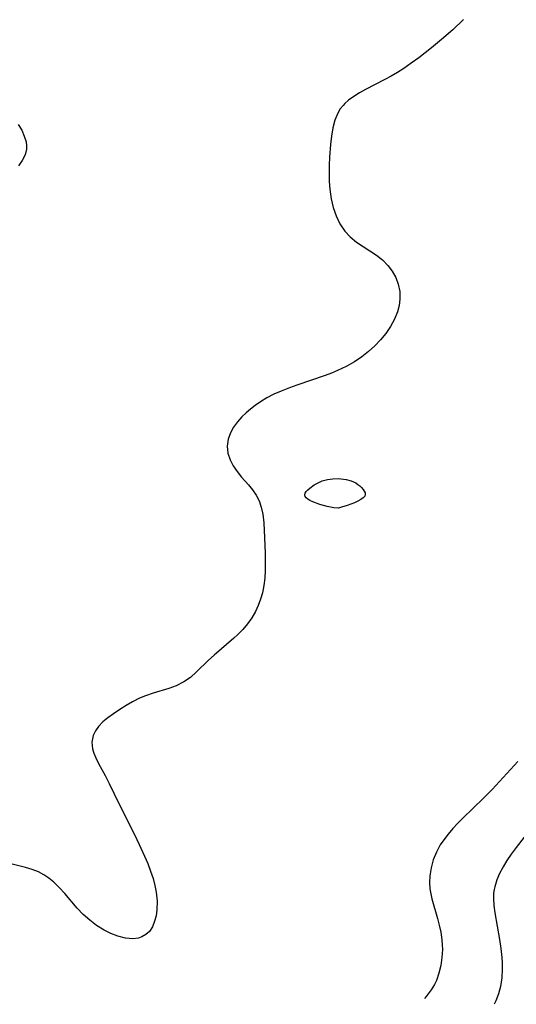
# Model space of a CAD drawing. Header units: inches. Extents: x 1073367 to 1082519, y 1569854 to 1574957.
# Tile 144 of 256: x 1076024 to 1076125, y 1572390 to 1572590. Entities that reach past the tile are written whole.
import ezdxf

# ---------------------------------------------------------------- set-up
doc = ezdxf.new("R2010")
doc.units = ezdxf.units.IN
doc.header["$MEASUREMENT"] = 0
doc.layers.add('CGG_CurvaNivelLidar_v1', color=7, linetype='Continuous', lineweight=30, true_color=0x008008)

msp = doc.modelspace()

# ---------------------------------------------------------------- linework, layer by layer
at = {"layer": 'CGG_CurvaNivelLidar_v1'}
for points in [[(1076113.8866, 1572590.2073, 69), (1076111.6943, 1572588.1126, 69), (1076109.4335, 1572586.1136, 69), (1076107.4251, 1572584.4581, 69), (1076104.7959, 1572582.4111, 69), (1076103.2951, 1572581.3103, 69), (1076101.7675, 1572580.2587, 69), (1076100.5133, 1572579.4564, 69), (1076099.241, 1572578.6977, 69), (1076097.9541, 1572577.9846, 69), (1076094.0155, 1572575.9807, 69), (1076092.7756, 1572575.302, 69), (1076091.6053, 1572574.5817, 69), (1076090.5316, 1572573.7971, 69), (1076089.7969, 1572573.1388, 69), (1076089.4408, 1572572.7605, 69), (1076088.8992, 1572572.0637, 69), (1076088.3919, 1572571.192, 69), (1076087.8065, 1572569.7535, 69), (1076087.3835, 1572568.1938, 69), (1076087.0844, 1572566.5454, 69), (1076086.8817, 1572564.8346, 69), (1076086.7063, 1572562.2454, 69), (1076086.6427, 1572560.6114, 69), (1076086.6195, 1572558.9726, 69), (1076086.6515, 1572557.339, 69), (1076086.7586, 1572555.7206, 69), (1076086.872, 1572554.7373, 69), (1076087.0271, 1572553.7671, 69), (1076087.4325, 1572552.0348, 69), (1076088.0337, 1572550.3156, 69), (1076088.8164, 1572548.7069, 69), (1076089.7873, 1572547.2417, 69), (1076090.8609, 1572546.0552, 69), (1076092.199, 1572544.964, 69), (1076096.207, 1572542.3589, 69), (1076097.217, 1572541.5888, 69), (1076097.507, 1572541.3371, 69), (1076098.5438, 1572540.2712, 69), (1076099.4264, 1572539.088, 69), (1076100.1385, 1572537.8094, 69), (1076100.6528, 1572536.4528, 69), (1076100.9474, 1572534.9615, 69), (1076100.985, 1572533.4326, 69), (1076100.815, 1572532.135, 69), (1076100.4755, 1572530.8474, 69), (1076099.8721, 1572529.3417, 69), (1076099.0846, 1572527.8819, 69), (1076098.137, 1572526.4821, 69), (1076097.06, 1572525.17, 69), (1076095.8726, 1572523.9265, 69), (1076094.6009, 1572522.7749, 69), (1076093.2411, 1572521.7072, 69), (1076091.7993, 1572520.7339, 69), (1076090.1107, 1572519.778, 69), (1076088.3438, 1572518.941, 69), (1076087.0997, 1572518.4298, 69), (1076085.8348, 1572517.9559, 69), (1076080.0483, 1572515.9783, 69), (1076078.5541, 1572515.437, 69), (1076076.9054, 1572514.7805, 69), (1076075.4329, 1572514.1236, 69), (1076074.0195, 1572513.4043, 69), (1076072.6847, 1572512.6065, 69), (1076071.6437, 1572511.873, 69), (1076070.6582, 1572511.0952, 69), (1076069.7655, 1572510.3299, 69), (1076068.9302, 1572509.5313, 69), (1076068.0277, 1572508.5125, 69), (1076067.2551, 1572507.4373, 69), (1076066.6353, 1572506.3159, 69), (1076066.1493, 1572504.9794, 69), (1076065.9544, 1572503.6145, 69), (1076066.101, 1572502.1952, 69), (1076066.5565, 1572500.7988, 69), (1076067.182, 1572499.5849, 69), (1076067.9595, 1572498.4194, 69), (1076068.8421, 1572497.3075, 69), (1076070.2574, 1572495.7084, 69), (1076071.0871, 1572494.7013, 69), (1076071.8249, 1572493.6429, 69), (1076072.4198, 1572492.5151, 69), (1076072.8631, 1572491.1988, 69), (1076073.1434, 1572489.7971, 69), (1076073.3532, 1572488.0179, 69), (1076073.5477, 1572484.9699, 69), (1076073.656, 1572481.8374, 69), (1076073.6817, 1572480.2683, 69), (1076073.6584, 1572478.3523, 69), (1076073.5718, 1572476.8095, 69), (1076073.3993, 1572475.2884, 69), (1076073.1115, 1572473.7997, 69), (1076072.7367, 1572472.5112, 69), (1076072.2551, 1572471.2614, 69), (1076071.6751, 1572470.0554, 69), (1076070.9135, 1572468.7585, 69), (1076070.0511, 1572467.527, 69), (1076069.1008, 1572466.3656, 69), (1076068.0699, 1572465.2829, 69), (1076067.3178, 1572464.5846, 69), (1076063.3296, 1572461.1816, 69), (1076062.1694, 1572460.1357, 69), (1076059.7246, 1572457.753, 69), (1076058.4865, 1572456.6573, 69), (1076057.1586, 1572455.7196, 69), (1076055.5891, 1572454.9511, 69), (1076054.084, 1572454.4131, 69), (1076050.9405, 1572453.4713, 69), (1076049.372, 1572452.9343, 69), (1076048.1428, 1572452.4114, 69), (1076046.7645, 1572451.7076, 69), (1076045.4284, 1572450.9284, 69), (1076044.1354, 1572450.1032, 69), (1076042.891, 1572449.258, 69), (1076041.7607, 1572448.4448, 69), (1076040.7266, 1572447.6034, 69), (1076039.8382, 1572446.6998, 69), (1076039.2089, 1572445.8124, 69), (1076038.7674, 1572444.8567, 69), (1076038.5146, 1572443.4676, 69), (1076038.6463, 1572442.1502, 69), (1076038.9033, 1572441.2422, 69), (1076039.2668, 1572440.3282, 69), (1076039.8462, 1572439.1523, 69), (1076041.1805, 1572436.7087, 69), (1076041.994, 1572435.0962, 69), (1076044.0447, 1572430.8865, 69), (1076047.1211, 1572424.7732, 69), (1076048.1041, 1572422.744, 69), (1076049.1931, 1572420.3624, 69), (1076049.8265, 1572418.8475, 69), (1076050.4006, 1572417.3278, 69), (1076050.8974, 1572415.8061, 69), (1076051.2661, 1572414.4127, 69), (1076051.5349, 1572413.0278, 69), (1076051.7127, 1572411.203, 69), (1076051.6743, 1572409.4481, 69), (1076051.5068, 1572408.2547, 69), (1076051.2282, 1572407.142, 69), (1076050.7793, 1572406.0132, 69), (1076050.1539, 1572405.0647, 69), (1076049.464, 1572404.4393, 69), (1076048.647, 1572403.9782, 69), (1076047.967, 1572403.7414, 69), (1076046.7719, 1572403.5697, 69), (1076045.2828, 1572403.6951, 69), (1076043.7408, 1572404.1096, 69), (1076042.3593, 1572404.6698, 69), (1076040.9839, 1572405.3659, 69), (1076039.4397, 1572406.3024, 69), (1076038.0599, 1572407.3404, 69), (1076036.7544, 1572408.5094, 69), (1076035.526, 1572409.7763, 69), (1076032.976, 1572412.7757, 69), (1076031.8898, 1572413.99, 69), (1076030.7418, 1572415.1083, 69), (1076029.7723, 1572415.8939, 69), (1076028.7465, 1572416.58, 69), (1076027.6671, 1572417.1548, 69), (1076026.3816, 1572417.6669, 69), (1076025.0519, 1572418.0679, 69), (1076021.7571, 1572418.8658, 69)], [(1076023.5652, 1572568.8966, 68.5), (1076024.2526, 1572567.7188, 68.5), (1076024.7884, 1572566.5378, 68.5), (1076025.1357, 1572565.3652, 68.5), (1076025.2383, 1572564.6138, 68.5), (1076025.2259, 1572563.8746, 68.5), (1076024.9382, 1572562.7004, 68.5), (1076024.369, 1572561.5701, 68.5), (1076023.5766, 1572560.4875, 68.5)], [(1076124.9064, 1572439.5719, 69.5), (1076119.7192, 1572433.8752, 69.5), (1076117.974, 1572432.1007, 69.5), (1076113.7814, 1572428.0917, 69.5), (1076112.7218, 1572427.0317, 69.5), (1076111.7051, 1572425.9514, 69.5), (1076110.7476, 1572424.8428, 69.5), (1076109.869, 1572423.6965, 69.5), (1076109.179, 1572422.646, 69.5), (1076108.3869, 1572421.1466, 69.5), (1076107.7622, 1572419.5846, 69.5), (1076107.3101, 1572417.9773, 69.5), (1076107.0489, 1572416.3387, 69.5), (1076106.9939, 1572415.0423, 69.5), (1076107.0737, 1572413.7438, 69.5), (1076107.2287, 1572412.7303, 69.5), (1076107.4501, 1572411.7208, 69.5), (1076108.5971, 1572407.7239, 69.5), (1076108.9562, 1572406.3504, 69.5), (1076109.2575, 1572404.9658, 69.5), (1076109.5009, 1572403.349, 69.5), (1076109.5767, 1572402.3694, 69.5), (1076109.5968, 1572401.3905, 69.5), (1076109.5113, 1572399.7783, 69.5), (1076109.283, 1572398.1906, 69.5), (1076108.9107, 1572396.6429, 69.5), (1076108.3836, 1572395.1534, 69.5), (1076108.0004, 1572394.3277, 69.5), (1076107.3601, 1572393.2278, 69.5), (1076106.3467, 1572391.8544, 69.5), (1076105.9902, 1572391.4485, 69.5)], [(1076126.2176, 1572424.187, 70), (1076124.5453, 1572422.1015, 70), (1076123.5907, 1572420.7972, 70), (1076122.7001, 1572419.4753, 70), (1076121.9114, 1572418.1775, 70), (1076121.2164, 1572416.8613, 70), (1076120.641, 1572415.5233, 70), (1076120.2187, 1572414.1583, 70), (1076120.1034, 1572413.6136, 70), (1076119.9964, 1572412.835, 70), (1076119.9494, 1572411.7975, 70), (1076120.0231, 1572410.35, 70), (1076120.2121, 1572408.879, 70), (1076121.214, 1572403.4172, 70), (1076121.4799, 1572401.6017, 70), (1076121.6645, 1572399.784, 70), (1076121.7299, 1572398.6127, 70), (1076121.7492, 1572397.4487, 70), (1076121.6726, 1572395.6478, 70), (1076121.4151, 1572393.8872, 70), (1076121.0097, 1572392.4166, 70), (1076120.4532, 1572390.9818, 70), (1076120.1219, 1572390.2891, 70)]]:
    msp.add_polyline3d(points, dxfattribs=at)
msp.add_polyline3d([(1076088.5, 1572491.0244, 69), (1076087.5931, 1572491.0868, 69), (1076086.2497, 1572491.3357, 69), (1076084.7167, 1572491.7697, 69), (1076083.297, 1572492.3065, 69), (1076082.7285, 1572492.5822, 69), (1076082.303, 1572492.8476, 69), (1076081.9785, 1572493.1169, 69), (1076081.7568, 1572493.3983, 69), (1076081.6707, 1572493.6941, 69), (1076081.7522, 1572494.0217, 69), (1076081.9744, 1572494.3616, 69), (1076082.2971, 1572494.7075, 69), (1076082.6917, 1572495.0536, 69), (1076083.6227, 1572495.7216, 69), (1076084.1372, 1572496.0286, 69), (1076084.6772, 1572496.3049, 69), (1076085.2416, 1572496.5374, 69), (1076085.762, 1572496.6974, 69), (1076086.2971, 1572496.8187, 69), (1076087.3937, 1572496.966, 69), (1076088.5034, 1572496.9962, 69), (1076089.0346, 1572496.9654, 69), (1076090.0794, 1572496.8181, 69), (1076091.0768, 1572496.5505, 69), (1076091.5447, 1572496.3608, 69), (1076092.0106, 1572496.1107, 69), (1076092.4431, 1572495.8205, 69), (1076092.8407, 1572495.5017, 69), (1076093.198, 1572495.1643, 69), (1076093.5057, 1572494.8167, 69), (1076093.7492, 1572494.4668, 69), (1076093.9075, 1572494.1221, 69), (1076093.9514, 1572493.791, 69), (1076093.8428, 1572493.4589, 69), (1076093.5399, 1572493.1231, 69), (1076093.0565, 1572492.7785, 69), (1076092.4425, 1572492.4368, 69), (1076091.7469, 1572492.1096, 69), (1076090.3014, 1572491.5444, 69), (1076089.1655, 1572491.1885, 69)], close=True, dxfattribs=at)

doc.saveas('drawing.dxf')
